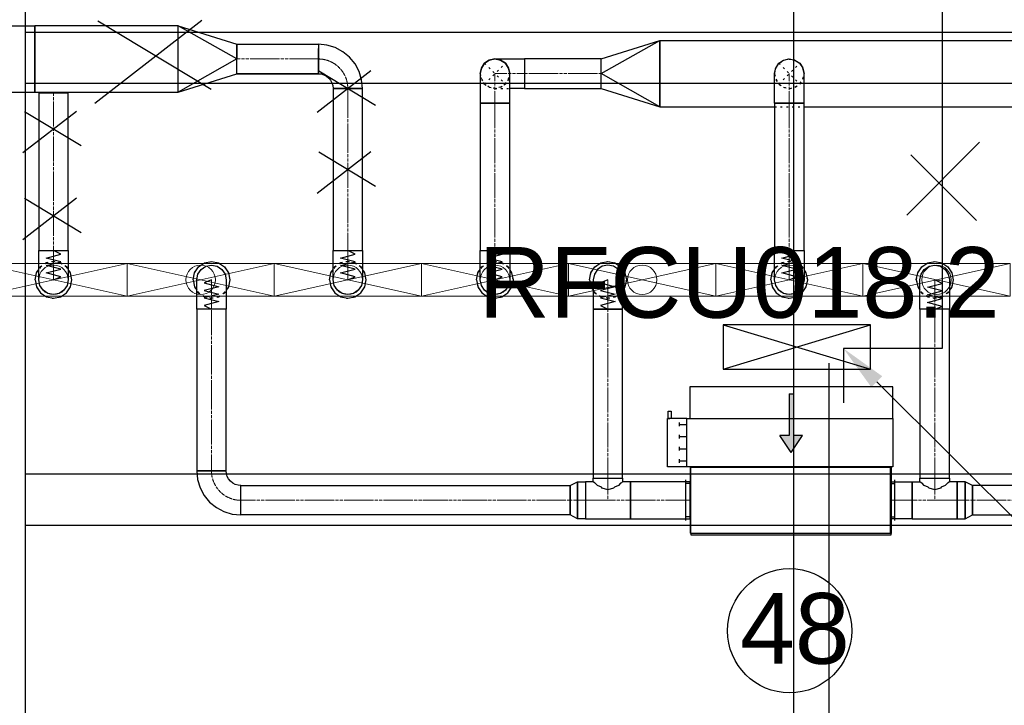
# Model space of a CAD drawing. Header units: centimetres. Extents: x -149939 to 48626, y -46000 to 152985.
# Tile 189 of 256: x -21797 to -15107, y 59107 to 63763. Entities that reach past the tile are written whole.
import ezdxf
from ezdxf import colors
from ezdxf.entities.mleader import LeaderData, LeaderLine
from ezdxf.math import Vec2, Vec3

# ---------------------------------------------------------------- set-up
doc = ezdxf.new("R2010")
doc.units = ezdxf.units.CM
doc.header["$LTSCALE"] = 50
doc.header["$PDMODE"] = 35
doc.header["$PDSIZE"] = 0.1
for name, pattern in [('CADVENT_CENTERLINE', [9.9, 7.4, -1, 0.5, -1]), ('CADVENT_HIDDEN', [0.8, 0.25, -0.55]), ('Kondygnacja  -0_5$0$HIDDEN', [9.525, 6.35, -3.175]), ('Kondygnacja  -0_5$0$HIDDEN2', [4.7625, 3.175, -1.5875]), ('Osie rzutów$0$DASHDOT2', [12.7, 6.35, -3.175, 0, -3.175])]:
    doc.linetypes.add(name, pattern=pattern)
doc.layers.get('0').update_dxf_attribs({"color": 8})
doc.layers.get('DEFPOINTS').update_dxf_attribs({"color": 8})
for name, color, linetype in [('01-103-Went PP_poziom-0_5$0$L_Nawiew', 7, 'Continuous'), ('bgde-nawiewDETAILS', 1, 'Continuous'), ('bgde-nawiewEXP', 7, 'Continuous'), ('bgde-nawiewHIDDEN', 250, 'Continuous'), ('bgde-wywiewSOL', 5, 'Continuous'), ('IS_zmiany 2024', 1, 'Continuous'), ('Kondygnacja  -0_5$0$ARCH_KONSTR_POWYŻEJ RZUTU', 8, 'Kondygnacja  -0_5$0$HIDDEN'), ('Kondygnacja  -0_5$0$ARCH_KONSTR_POWYŻEJ RZUTU_IST', 8, 'Kondygnacja  -0_5$0$HIDDEN2'), ('Osie rzutów$0$ARCH_INFO_OSIE_IST', 8, 'Osie rzutów$0$DASHDOT2'), ('Osie rzutów$0$ARCH_INFO_OSIE_OPISY_IST', 8, 'Continuous')]:
    doc.layers.add(name, color=color, linetype=linetype)
for name, color, linetype, lineweight in [('bgde-nawiewCEN', 7, 'Continuous', 13), ('bgde_nawiewnik', 11, 'Continuous', 5), ('Kondygnacja  -0_5$0$ARCH_INFO_WYMIARY', 8, 'Continuous', 9), ('RFCU', 6, 'Continuous', 30)]:
    doc.layers.add(name, color=color, linetype=linetype, lineweight=lineweight)
doc.styles.add('Arial', font='ARIAL.TTF')
doc.styles.add('Kondygnacja  -0_5$0$Romans', font='Romans.shx', dxfattribs={"width": 0.7})
doc.dimstyles.new('Kondygnacja  -0_5$0$Wymiary 1-100', dxfattribs={"dimtxt": 12, "dimasz": 10, "dimexe": 5, "dimexo": 0, "dimgap": 4, "dimtad": 1, "dimrnd": 0.5, "dimzin": 12, "dimdsep": 46, "dimtxsty": 'Kondygnacja  -0_5$0$Romans', "dimblk": 'Kondygnacja  -0_5$0$_Oblique', "dimcen": 10, "dimdle": 10, "dimclrt": 55, "dimazin": 0, "dimtfac": 1, "dimtmove": 1, "dimatfit": 3, "dimfxl": 8, "dimfxlon": 1, "dimtolj": 1, "dimtzin": 0, "dimarcsym": 0})

# ---------------------------------------------------------------- blocks, each defined once
blk = doc.blocks.new('Osie rzutów')
at = {"layer": 'Osie rzutów$0$ARCH_INFO_OSIE_IST', "ltscale": 10}
blk.add_line((10460, 12510), (10460, 4623.26), dxfattribs=at)
blk = doc.blocks.new('Kondygnacja  -0_5$0$konstrukcja istniejąca -0.5')
at = {"layer": 'Kondygnacja  -0_5$0$ARCH_KONSTR_POWYŻEJ RZUTU_IST', "ltscale": 10}
for points in [[(9938, 10975), (9938, 9825)], [(9938, 10567.89), (10982, 10567.89)], [(10982, 10532.89), (9938, 10532.89)]]:
    blk.add_lwpolyline(points, dxfattribs=at)
at = {"layer": 'Kondygnacja  -0_5$0$ARCH_KONSTR_POWYŻEJ RZUTU_IST', "ltscale": 10, "elevation": 0}
for points in [[(9938, 10867.89), (10982, 10867.89)], [(10982, 10832.89), (9938, 10832.89)]]:
    blk.add_lwpolyline(points, dxfattribs=at)
blk = doc.blocks.new('Kondygnacja  -0_5$0$_Oblique')
at = {"color": 0, "linetype": 'ByBlock', "lineweight": -2}
blk.add_line((-0.5, -0.5), (0.5, 0.5), dxfattribs=at)
blk = doc.blocks.new('*D212')
at = {"layer": 'DEFPOINTS', "color": 0}
for p in [(-30586.3, 81900), (-30681.1, 12489.5), (9064, 12489.5)]:
    blk.add_point(p, dxfattribs=at)
at = {"layer": 'Kondygnacja  -0_5$0$ARCH_INFO_WYMIARY', "color": 0, "lineweight": -2}
for p, q in [((-30673.1, 81900), (-30686.1, 81900)), ((-30681.1, 81910), (-30681.1, 12479.5)), ((-30673.1, 12489.5), (-30686.1, 12489.5))]:
    blk.add_line(p, q, dxfattribs=at)
at = {"layer": 'Kondygnacja  -0_5$0$ARCH_INFO_WYMIARY', "color": 0, "linetype": 'ByBlock', "lineweight": -2, "xscale": 10, "yscale": 10, "zscale": 10}
for p, rotation in [((-30681.1, 81900), 90), ((-30681.1, 12489.5), 270)]:
    blk.add_blockref('Kondygnacja  -0_5$0$_Oblique', p, dxfattribs=dict(at, rotation=rotation))
at = {"layer": 'Kondygnacja  -0_5$0$ARCH_INFO_WYMIARY', "color": 55, "insert": (-30691.1, 47194.8), "char_height": 12, "attachment_point": 5, "rotation": 90, "style": 'Kondygnacja  -0_5$0$Romans'}
blk.add_mtext('\\A1;69410.5', dxfattribs=at)
blk = doc.blocks.new('A$C066D7839')
at = {"layer": 'bgde_nawiewnik', "color": 7}
for p, q in [((-50, -11.15), (-50, 11.15)), ((-50, 11.15), (50, 11.15)), ((-50, -11.15), (50, 11.15)), ((50, -11.15), (-50, 11.15)), ((50, 11.15), (50, -11.15)), ((50, -11.15), (-50, -11.15))]:
    blk.add_line(p, q, dxfattribs=at)
blk.add_circle((0, 0), 10, dxfattribs=at)
blk = doc.blocks.new('A$C5B3E7367')
at = {"layer": '01-103-Went PP_poziom-0_5$0$L_Nawiew'}
h = blk.add_hatch(color=256, dxfattribs=at)
h.paths.add_polyline_path([(215, 704), (215, 674), (331.7, 674), (331.7, 612.1), (445.9, 689), (331.7, 765.9), (331.7, 704)])
h.paths.add_polyline_path([(48.3, 704), (48.3, 674), (215, 674), (215, 704)])
for p, q in [((215, 1525), (165, 1525)), ((165, 1525), (165, 1505)), ((165, 1505), (215, 1505)), ((215, 1400), (215, 1530)), ((545, 1530), (215, 1530)), ((215, 1530), (215, 1515)), ((545, 1400), (545, 1530)), ((243.8, 1452), (268.8, 1452)), ((256.2, 1452), (256.2, 1400)), ((326.2, 1452), (351.2, 1452)), ((338.8, 1452), (338.8, 1400)), ((408.8, 1452), (433.8, 1452)), ((421.2, 1452), (421.2, 1400)), ((491.2, 1452), (516.2, 1452)), ((503.8, 1452), (503.8, 1400)), ((0, 1378), (215, 1378)), ((0, 0), (0, 1378)), ((545, 1400), (215, 1400)), ((215, 1400), (215, 1378)), ((215, 1378), (215, 0)), ((545, 0), (545, 1400)), ((445.9, 689), (331.7, 765.9)), ((331.7, 704), (331.7, 765.9)), ((48.3, 704), (331.7, 704)), ((48.3, 704), (48.3, 674)), ((48.3, 674), (331.7, 674)), ((445.9, 689), (331.7, 612.1)), ((331.7, 612.1), (331.7, 674)), ((215, 0), (0, 0)), ((215, 0), (545, 0))]:
    blk.add_line(p, q, dxfattribs=at)
blk = doc.blocks.new('A$C53CA46B8')
at = {"layer": 'bgde-wywiewSOL'}
for p, q in [((200.4, 481.1), (-249.6, 481.1)), ((-249.6, 481.1), (-249.6, -878.9)), ((112.9, 511.1), (-162.1, 511.1)), ((-137.1, 481.1), (-137.1, 511.1)), ((87.9, 481.1), (87.9, 511.1)), ((200.4, 481.1), (200.4, -878.9)), ((200.4, -878.9), (-249.6, -878.9)), ((112.9, -908.9), (-162.1, -908.9)), ((-137.1, -878.9), (-137.1, -908.9)), ((87.9, -878.9), (87.9, -908.9))]:
    blk.add_line(p, q, dxfattribs=at)
at = {"layer": '01-103-Went PP_poziom-0_5$0$L_Nawiew'}
blk.add_blockref('A$C5B3E7367', (-794.6, -893.9), dxfattribs=at)

msp = doc.modelspace()

# ---------------------------------------------------------------- linework, layer by layer
at = {"layer": 'bgde-nawiewCEN', "linetype": 'CADVENT_CENTERLINE', "ltscale": 0.06}
for p, q in [((-20320.855, 63496.017), (-19767.838, 63496.017)), ((-18567.838, 63196.213), (-18567.838, 63396.213)), ((-18367.838, 63396.213), (-18567.838, 63396.213)), ((-18367.838, 63396.213), (-17847.16, 63396.213)), ((-16567.838, 63196.213), (-16567.838, 63396.213)), ((-19567.838, 63296.017), (-19567.838, 62196.041)), ((-21567.838, 63271.017), (-21567.838, 63267.017)), ((-21567.838, 63267.017), (-21567.838, 62196.041)), ((-18567.838, 63196.213), (-18567.838, 62196.041)), ((-16567.838, 63196.213), (-16567.838, 62196.041)), ((-21567.838, 62196.041), (-21567.838, 62177.345)), ((-21567.838, 62177.345), (-21567.838, 62126.234)), ((-19567.838, 62196.041), (-19567.838, 62177.345)), ((-19567.838, 62177.345), (-19567.838, 62126.234)), ((-18567.838, 62196.041), (-18567.838, 62177.345)), ((-18567.838, 62177.345), (-18567.838, 62126.234)), ((-16567.838, 62196.041), (-16567.838, 62177.345)), ((-16567.838, 62177.345), (-16567.838, 62126.234)), ((-21567.838, 62126.234), (-21567.838, 62098.441)), ((-21567.838, 62098.441), (-21567.838, 62074.915)), ((-19567.838, 62126.234), (-19567.838, 62098.441)), ((-19567.838, 62098.441), (-19567.838, 62074.915)), ((-18567.838, 62126.234), (-18567.838, 62098.441)), ((-18567.838, 62098.441), (-18567.838, 62074.915)), ((-16567.838, 62126.234), (-16567.838, 62098.441)), ((-16567.838, 62098.441), (-16567.838, 62074.915)), ((-21567.838, 62074.915), (-21567.838, 62055.3)), ((-21567.838, 62055.3), (-21567.838, 62039.241)), ((-21567.838, 62039.241), (-21567.838, 62026.382)), ((-21567.838, 62026.382), (-21567.838, 62016.367)), ((-19567.838, 62074.915), (-19567.838, 62055.3)), ((-19567.838, 62055.3), (-19567.838, 62039.241)), ((-19567.838, 62039.241), (-19567.838, 62026.382)), ((-19567.838, 62026.382), (-19567.838, 62016.367)), ((-18567.838, 62074.915), (-18567.838, 62055.3)), ((-18567.838, 62055.3), (-18567.838, 62039.241)), ((-18567.838, 62039.241), (-18567.838, 62026.382)), ((-18567.838, 62026.382), (-18567.838, 62016.367)), ((-16567.838, 62074.915), (-16567.838, 62055.3)), ((-16567.838, 62055.3), (-16567.838, 62039.241)), ((-16567.838, 62039.241), (-16567.838, 62026.382)), ((-16567.838, 62026.382), (-16567.838, 62016.367)), ((-21567.838, 62016.367), (-21567.838, 62008.841)), ((-21567.838, 62008.841), (-21567.838, 62003.448)), ((-21567.838, 62003.448), (-21567.838, 61999.834)), ((-21567.838, 61999.834), (-21567.838, 61997.641)), ((-21567.838, 61997.641), (-21567.838, 61996.515)), ((-21567.838, 61996.515), (-21567.838, 61996.041)), ((-20494.245, 61995.567), (-20494.245, 61996.041)), ((-20494.245, 61994.441), (-20494.245, 61995.567)), ((-20494.245, 61992.248), (-20494.245, 61994.441)), ((-20494.245, 61988.634), (-20494.245, 61992.248)), ((-20494.245, 61983.241), (-20494.245, 61988.634)), ((-20494.245, 61975.715), (-20494.245, 61983.241)), ((-20494.245, 61965.7), (-20494.245, 61975.715)), ((-20494.245, 61952.841), (-20494.245, 61965.7)), ((-19567.838, 62016.367), (-19567.838, 62008.841)), ((-19567.838, 62008.841), (-19567.838, 62003.448)), ((-19567.838, 62003.448), (-19567.838, 61999.834)), ((-19567.838, 61999.834), (-19567.838, 61997.641)), ((-19567.838, 61997.641), (-19567.838, 61996.515)), ((-19567.838, 61996.515), (-19567.838, 61996.041)), ((-18567.838, 62016.367), (-18567.838, 62008.841)), ((-18567.838, 62008.841), (-18567.838, 62003.448)), ((-18567.838, 62003.448), (-18567.838, 61999.834)), ((-18567.838, 61999.834), (-18567.838, 61997.641)), ((-18567.838, 61997.641), (-18567.838, 61996.515)), ((-18567.838, 61996.515), (-18567.838, 61996.041)), ((-17800.015, 61995.567), (-17800.015, 61996.041)), ((-17800.015, 61994.441), (-17800.015, 61995.567)), ((-17800.015, 61992.248), (-17800.015, 61994.441)), ((-17800.015, 61988.634), (-17800.015, 61992.248)), ((-17800.015, 61983.241), (-17800.015, 61988.634)), ((-17800.015, 61975.715), (-17800.015, 61983.241)), ((-17800.015, 61965.7), (-17800.015, 61975.715)), ((-17800.015, 61952.841), (-17800.015, 61965.7)), ((-16567.838, 62016.367), (-16567.838, 62008.841)), ((-16567.838, 62008.841), (-16567.838, 62003.448)), ((-16567.838, 62003.448), (-16567.838, 61999.834)), ((-16567.838, 61999.834), (-16567.838, 61997.641)), ((-16567.838, 61997.641), (-16567.838, 61996.515)), ((-16567.838, 61996.515), (-16567.838, 61996.041)), ((-15579.634, 61996.041), (-15579.634, 61995.567)), ((-15579.634, 61995.567), (-15579.634, 61994.441)), ((-15579.634, 61994.441), (-15579.634, 61992.248)), ((-15579.634, 61992.248), (-15579.634, 61988.634)), ((-15579.634, 61988.634), (-15579.634, 61983.241)), ((-15579.634, 61983.241), (-15579.634, 61975.715)), ((-15579.634, 61975.715), (-15579.634, 61965.7)), ((-15579.634, 61965.7), (-15579.634, 61952.841)), ((-20494.245, 61936.782), (-20494.245, 61952.841)), ((-20494.245, 61917.167), (-20494.245, 61936.782)), ((-20494.245, 61893.641), (-20494.245, 61917.167)), ((-20494.245, 61865.848), (-20494.245, 61893.641)), ((-17800.015, 61936.782), (-17800.015, 61952.841)), ((-17800.015, 61917.167), (-17800.015, 61936.782)), ((-17800.015, 61893.641), (-17800.015, 61917.167)), ((-17800.015, 61865.848), (-17800.015, 61893.641)), ((-15579.634, 61952.841), (-15579.634, 61936.782)), ((-15579.634, 61936.782), (-15579.634, 61917.167)), ((-15579.634, 61917.167), (-15579.634, 61893.641)), ((-15579.634, 61893.641), (-15579.634, 61865.848)), ((-20494.245, 61814.737), (-20494.245, 61865.848)), ((-17800.015, 61814.737), (-17800.015, 61865.848)), ((-15579.634, 61865.848), (-15579.634, 61814.737)), ((-20494.245, 61796.041), (-20494.245, 61814.737)), ((-20494.245, 60699.264), (-20494.245, 61796.041)), ((-17800.015, 61796.041), (-17800.015, 61814.737)), ((-17800.015, 60649.264), (-17800.015, 61796.041)), ((-15579.634, 61814.737), (-15579.634, 61796.041)), ((-15579.634, 60649.264), (-15579.634, 61796.041)), ((-17800.015, 60649.264), (-17800.015, 60499.264)), ((-15579.634, 60649.264), (-15579.634, 60499.264)), ((-18056.015, 60499.264), (-20294.245, 60499.264)), ((-17953.015, 60499.264), (-18056.015, 60499.264)), ((-17953.015, 60499.264), (-17800.015, 60499.264)), ((-17800.015, 60499.264), (-17647.015, 60499.264)), ((-17647.015, 60499.264), (-17240.634, 60499.264)), ((-17236.634, 60499.264), (-17240.634, 60499.264)), ((-15876.634, 60499.264), (-15872.634, 60499.264)), ((-15732.634, 60499.264), (-15872.634, 60499.264)), ((-15579.634, 60499.264), (-15732.634, 60499.264)), ((-15426.634, 60499.264), (-15579.634, 60499.264)), ((-15426.634, 60499.264), (-15323.634, 60499.264)), ((-15323.634, 60499.264), (-12767.838, 60499.264))]:
    msp.add_line(p, q, dxfattribs=at)
msp.add_arc((-19767.838, 63296.017), 200, 0, 90, dxfattribs=at)
at = {"layer": 'bgde-nawiewCEN', "linetype": 'CADVENT_CENTERLINE', "ltscale": 0.06, "extrusion": (0, 0, -1)}
msp.add_arc((20294.245, 60699.264), 200, 270, 0, dxfattribs=at)
at = {"layer": 'bgde-nawiewDETAILS', "linetype": 'CADVENT_HIDDEN'}
for p, q in [((-18638.549, 63325.502), (-18497.127, 63466.923)), ((-18638.549, 63466.923), (-18497.127, 63325.502)), ((-16638.549, 63325.502), (-16497.127, 63466.923)), ((-16638.549, 63466.923), (-16497.127, 63325.502))]:
    msp.add_line(p, q, dxfattribs=at)
at = {"layer": 'bgde-nawiewEXP', "linetype": 'Continuous'}
for points in [[(-22165.943, 63271.017), (-20720.855, 63271.017), (-20720.855, 63721.017), (-21695.43, 63721.017), (-21695.43, 63271.017)], [(-22165.943, 63271.017), (-22165.943, 63721.017), (-21695.43, 63721.017)], [(-21695.432, 63271.017), (-21695.432, 63721.017)], [(-20720.855, 63271.017), (-20720.855, 63721.017), (-20320.855, 63596.017), (-20320.855, 63496.017), (-20720.855, 63721.017)], [(-20320.855, 63396.017), (-20320.855, 63596.017), (-19767.838, 63596.017), (-19767.838, 63534.285)], [(-19767.838, 63396.017), (-19748.329, 63394.095), (-19729.57, 63388.405), (-19712.281, 63379.164), (-19697.127, 63366.728), (-19684.691, 63351.574), (-19675.45, 63334.285), (-19669.76, 63315.526), (-19667.838, 63296.017), (-19467.838, 63296.017), (-19473.603, 63354.544), (-19490.674, 63410.822), (-19518.397, 63462.688), (-19555.706, 63508.149), (-19601.167, 63545.458), (-19653.033, 63573.181), (-19709.311, 63590.252), (-19767.838, 63596.017), (-19767.838, 63496.017)], [(-19767.838, 63534.285), (-19767.838, 63566.728)], [(-17847.16, 63296.213), (-17847.16, 63496.213), (-17447.16, 63621.213), (-17447.16, 63171.213), (-17847.16, 63396.213), (-17447.16, 63621.213), (-3417.4, 63621.213), (-3417.4, 63171.213), (-4467.838, 63171.213)], [(-17447.16, 63171.213), (-17447.16, 63621.213)], [(-19767.838, 63496.017), (-19767.838, 63534.285)], [(-19767.838, 63534.285), (-19767.838, 63496.017)], [(-19767.838, 63496.017), (-19767.838, 63457.749)], [(-19767.838, 63396.017), (-19767.838, 63496.017)], [(-19767.838, 63457.749), (-19767.838, 63496.017)], [(-18567.838, 63496.213), (-18367.838, 63496.213), (-18367.838, 63296.213), (-18467.838, 63296.213)], [(-16635.257, 63468.287), (-16610.81, 63486.509), (-16572.985, 63496.08), (-16569.415, 63495.559)], [(-16606.106, 63488.6), (-16567.838, 63496.213), (-16537.934, 63490.264)], [(-16606.106, 63488.6), (-16567.838, 63496.213), (-16529.57, 63488.6), (-16533.108, 63489.304)], [(-16564.546, 63494.849), (-16534.375, 63490.448), (-16500.86, 63470.469), (-16498.705, 63467.576)], [(-19767.838, 63425.306), (-19767.838, 63457.749)], [(-19767.838, 63457.749), (-19767.838, 63425.306)], [(-16667.838, 63196.213), (-16467.838, 63196.213), (-16467.838, 63396.213), (-16475.45, 63434.481), (-16477.454, 63437.48)], [(-16667.838, 63396.213), (-16660.226, 63434.481), (-16660.93, 63430.943)], [(-16667.838, 63196.213), (-16667.838, 63396.213), (-16661.89, 63426.117)], [(-16666.475, 63399.504), (-16662.073, 63429.675), (-16642.094, 63463.19), (-16639.202, 63465.346)], [(-16660.226, 63434.481), (-16638.549, 63466.923), (-16606.106, 63488.6), (-16609.106, 63486.596)], [(-16660.226, 63434.481), (-16638.549, 63466.923), (-16613.197, 63483.863)], [(-16529.57, 63488.6), (-16497.127, 63466.923), (-16480.188, 63441.571)], [(-16529.57, 63488.6), (-16497.127, 63466.923), (-16475.45, 63434.481), (-16467.838, 63396.213)], [(-16495.764, 63463.631), (-16477.542, 63439.185), (-16467.971, 63401.359), (-16468.491, 63397.79)], [(-20320.855, 63396.017), (-19767.838, 63396.017)], [(-19767.838, 63396.017), (-20320.855, 63396.017)], [(-19767.838, 63425.306), (-19767.838, 63403.629)], [(-19767.838, 63396.017), (-19767.838, 63425.306)], [(-17847.16, 63296.213), (-17447.16, 63171.213), (-16667.838, 63171.213)], [(-21667.838, 63267.017), (-21467.838, 63267.017), (-21467.838, 63271.017)], [(-21667.838, 63267.017), (-21667.838, 63271.017)], [(-16467.838, 63171.213), (-14567.838, 63171.213)], [(-20619.245, 61996.041), (-20609.73, 62043.877), (-20582.633, 62084.429), (-20542.08, 62111.526), (-20494.245, 62121.041), (-20446.409, 62111.526), (-20405.856, 62084.429), (-20378.76, 62043.877), (-20369.245, 61996.041), (-20378.76, 61948.206), (-20394.245, 61925.031)], [(-17925.015, 61996.041), (-17915.5, 62043.877), (-17888.404, 62084.429), (-17847.851, 62111.526), (-17800.015, 62121.041), (-17752.18, 62111.526), (-17711.627, 62084.429), (-17684.531, 62043.877), (-17675.015, 61996.041), (-17684.531, 61948.206), (-17700.015, 61925.031)], [(-15704.634, 61996.041), (-15695.119, 62043.877), (-15668.023, 62084.429), (-15627.47, 62111.526), (-15579.634, 62121.041), (-15531.799, 62111.526), (-15491.246, 62084.429), (-15464.149, 62043.877), (-15454.634, 61996.041), (-15464.149, 61948.206), (-15479.634, 61925.031)], [(-21692.838, 61996.041), (-21683.323, 61948.206), (-21656.226, 61907.653), (-21615.674, 61880.556), (-21567.838, 61871.041), (-21520.003, 61880.556), (-21479.45, 61907.653), (-21452.353, 61948.206), (-21442.838, 61996.041), (-21452.353, 62043.877), (-21467.838, 62067.051)], [(-21692.838, 61996.041), (-21683.323, 62043.877), (-21667.838, 62067.051)], [(-19692.838, 61996.041), (-19683.323, 61948.206), (-19656.226, 61907.653), (-19615.674, 61880.556), (-19567.838, 61871.041), (-19520.003, 61880.556), (-19479.45, 61907.653), (-19452.353, 61948.206), (-19442.838, 61996.041), (-19452.353, 62043.877), (-19467.838, 62067.051)], [(-19692.838, 61996.041), (-19683.323, 62043.877), (-19667.838, 62067.051)], [(-18692.838, 61996.041), (-18683.323, 61948.206), (-18656.226, 61907.653), (-18615.674, 61880.556), (-18567.838, 61871.041), (-18520.003, 61880.556), (-18479.45, 61907.653), (-18452.353, 61948.206), (-18442.838, 61996.041), (-18452.353, 62043.877), (-18467.838, 62067.051)], [(-18692.838, 61996.041), (-18683.323, 62043.877), (-18667.838, 62067.051)], [(-16692.838, 61996.041), (-16683.323, 61948.206), (-16656.226, 61907.653), (-16615.674, 61880.556), (-16567.838, 61871.041), (-16520.003, 61880.556), (-16479.45, 61907.653), (-16452.353, 61948.206), (-16442.838, 61996.041), (-16452.353, 62043.877), (-16467.838, 62067.051)], [(-16692.838, 61996.041), (-16683.323, 62043.877), (-16667.838, 62067.051)], [(-20619.245, 61996.041), (-20609.73, 61948.206), (-20594.245, 61925.031)], [(-17925.015, 61996.041), (-17915.5, 61948.206), (-17900.015, 61925.031)], [(-15704.634, 61996.041), (-15695.119, 61948.206), (-15679.634, 61925.031)], [(-17900.015, 60624.264), (-17900.015, 60649.264), (-17700.015, 60649.264), (-17700.015, 60624.264)], [(-17240.634, 60374.264), (-17240.634, 60624.264), (-17236.634, 60624.264)], [(-15876.634, 60374.264), (-15872.634, 60374.264), (-15872.634, 60624.264), (-15876.634, 60624.264)], [(-15732.634, 60374.264), (-15732.634, 60624.264), (-15679.634, 60624.264), (-15679.634, 60649.264), (-15479.634, 60649.264), (-15479.634, 60624.264), (-15487.246, 60616.652), (-15493.639, 60614.749), (-15508.924, 60599.465), (-15535.38, 60587.653), (-15541.366, 60581.667), (-15579.634, 60570.275), (-15617.903, 60581.667), (-15623.889, 60587.653), (-15650.345, 60599.465), (-15665.63, 60614.749), (-15672.022, 60616.652), (-15679.634, 60624.264)], [(-15732.634, 60374.264), (-15426.634, 60374.264), (-15426.634, 60624.264), (-15479.634, 60624.264)], [(-17240.634, 60374.264), (-17236.634, 60374.264)]]:
    msp.add_lwpolyline(points, dxfattribs=at)
for points in [[(-20720.855, 63271.017), (-20320.855, 63396.017), (-20320.855, 63496.017)], [(-18667.838, 63196.213), (-18467.838, 63196.213), (-18467.838, 63396.213), (-18475.45, 63434.481), (-18497.127, 63466.923), (-18529.57, 63488.6), (-18567.838, 63496.213), (-18606.106, 63488.6), (-18638.549, 63466.923), (-18660.226, 63434.481), (-18667.838, 63396.213), (-18667.838, 63235.231)], [(-18667.838, 63396.213), (-18660.226, 63434.481), (-18638.549, 63466.923), (-18606.106, 63488.6), (-18567.838, 63496.213), (-18529.57, 63488.6), (-18497.127, 63466.923), (-18475.45, 63434.481), (-18467.838, 63396.213), (-18475.45, 63434.481), (-18497.127, 63466.923), (-18529.57, 63488.6), (-18567.838, 63496.213), (-18606.106, 63488.6), (-18638.549, 63466.923), (-18660.226, 63434.481)], [(-18367.838, 63296.213), (-17847.16, 63296.213), (-17847.16, 63496.213), (-18367.838, 63496.213), (-18367.838, 63303.825)], [(-19667.838, 62196.041), (-19467.838, 62196.041), (-19467.838, 63296.017), (-19667.838, 63296.017)], [(-21667.838, 62196.041), (-21467.838, 62196.041), (-21467.838, 63267.017), (-21667.838, 63267.017)], [(-18667.838, 62196.041), (-18467.838, 62196.041), (-18467.838, 63196.212), (-18667.838, 63196.212)], [(-16667.838, 62196.041), (-16467.838, 62196.041), (-16467.838, 63196.212), (-16667.838, 63196.212)], [(-21667.838, 61996.041), (-21667.838, 62196.041), (-21467.838, 62196.041), (-21467.838, 61996.041), (-21475.45, 61957.773), (-21497.127, 61925.33), (-21529.57, 61903.653), (-21567.838, 61896.041), (-21606.106, 61903.653), (-21638.549, 61925.33), (-21660.226, 61957.773)], [(-19667.838, 61996.041), (-19667.838, 62196.041), (-19467.838, 62196.041), (-19467.838, 61996.041), (-19475.45, 61957.773), (-19497.127, 61925.33), (-19529.57, 61903.653), (-19567.838, 61896.041), (-19606.106, 61903.653), (-19638.549, 61925.33), (-19660.226, 61957.773)], [(-18667.838, 62003.448), (-18667.838, 62196.041), (-18467.838, 62196.041), (-18467.838, 61996.041), (-18475.45, 61957.773), (-18497.127, 61925.33), (-18529.57, 61903.653), (-18567.838, 61896.041), (-18606.106, 61903.653), (-18638.549, 61925.33), (-18660.226, 61957.773), (-18667.838, 61996.041), (-18667.838, 61999.834)], [(-16667.838, 62026.382), (-16667.838, 62196.041), (-16467.838, 62196.041), (-16467.838, 61996.041), (-16475.45, 61957.773), (-16497.127, 61925.33), (-16529.57, 61903.653), (-16567.838, 61896.041), (-16606.106, 61903.653), (-16638.549, 61925.33), (-16660.226, 61957.773), (-16667.838, 61996.041), (-16667.838, 62016.367)], [(-20594.245, 60699.264), (-20394.245, 60699.264), (-20394.245, 61796.041), (-20594.245, 61796.041), (-20594.245, 61996.041), (-20586.633, 62034.309), (-20564.955, 62066.752), (-20532.513, 62088.429), (-20494.245, 62096.041), (-20455.976, 62088.429), (-20423.534, 62066.752), (-20401.857, 62034.309), (-20394.245, 61996.041), (-20394.245, 61796.041), (-20594.245, 61796.041)], [(-17900.015, 61796.041), (-17700.015, 61796.041), (-17700.015, 61996.041), (-17707.628, 62034.309), (-17729.305, 62066.752), (-17761.747, 62088.429), (-17800.015, 62096.041), (-17838.284, 62088.429), (-17870.726, 62066.752), (-17892.403, 62034.309), (-17900.015, 61996.041), (-17900.015, 61814.737)], [(-15679.634, 61796.041), (-15679.634, 61996.041), (-15672.022, 62034.309), (-15650.345, 62066.752), (-15617.903, 62088.429), (-15579.634, 62096.041), (-15541.366, 62088.429), (-15508.924, 62066.752), (-15487.246, 62034.309), (-15479.634, 61996.041), (-15479.634, 61796.041), (-15672.022, 61796.041)], [(-17900.015, 60649.264), (-17700.015, 60649.264), (-17700.015, 61796.041), (-17900.015, 61796.041)], [(-15679.634, 60649.264), (-15479.634, 60649.264), (-15479.634, 61796.041), (-15679.634, 61796.041)], [(-20594.245, 60699.264), (-20588.48, 60640.737), (-20571.409, 60584.459), (-20543.686, 60532.593), (-20506.377, 60487.132), (-20460.916, 60449.823), (-20409.05, 60422.1), (-20352.772, 60405.029), (-20294.245, 60399.264), (-20294.245, 60599.264), (-20313.754, 60601.186), (-20332.513, 60606.876), (-20349.802, 60616.117), (-20364.955, 60628.554), (-20377.392, 60643.707), (-20386.633, 60660.996), (-20392.323, 60679.755), (-20394.245, 60699.264), (-20586.633, 60699.264)], [(-17236.634, 60264.264), (-15876.634, 60264.264), (-15876.634, 60274.264), (-17236.634, 60274.264), (-17236.634, 60724.264), (-15876.634, 60724.264), (-15876.634, 60274.264), (-17236.634, 60274.264)], [(-18056.015, 60399.264), (-18056.015, 60599.264), (-18007.858, 60624.264), (-18007.858, 60374.264)], [(-18007.858, 60374.264), (-18007.858, 60624.264), (-17953.016, 60624.264), (-17953.016, 60374.264)], [(-17953.015, 60374.264), (-17647.015, 60374.264), (-17647.015, 60624.264), (-17700.015, 60624.264), (-17707.628, 60616.652), (-17714.02, 60614.749), (-17729.305, 60599.465), (-17755.761, 60587.653), (-17761.747, 60581.667), (-17800.015, 60570.275), (-17838.284, 60581.667), (-17844.27, 60587.653), (-17870.726, 60599.465), (-17886.011, 60614.749), (-17892.403, 60616.652), (-17900.015, 60624.264), (-17953.015, 60624.264), (-17953.015, 60383.779)], [(-17647.015, 60374.264), (-17240.635, 60374.264), (-17240.635, 60624.264), (-17647.015, 60624.264), (-17647.015, 60383.779)], [(-15872.634, 60374.264), (-15872.634, 60624.264), (-15732.635, 60624.264), (-15732.635, 60374.264)], [(-15426.634, 60374.264), (-15371.792, 60374.264), (-15371.792, 60624.264), (-15426.634, 60624.264), (-15426.634, 60383.779)], [(-15371.791, 60374.264), (-15323.634, 60399.264), (-15323.634, 60599.264), (-15371.791, 60624.264), (-15371.791, 60383.779)], [(-20294.245, 60399.264), (-20294.245, 60599.264), (-18056.016, 60599.264), (-18056.016, 60399.264)], [(-15323.634, 60399.264), (-12767.838, 60399.264), (-12767.838, 60599.264), (-15323.634, 60599.264), (-15323.634, 60406.876)]]:
    msp.add_lwpolyline(points, close=True, dxfattribs=at)
at = {"layer": 'bgde-nawiewEXP'}
for points in [[(-21567.838, 61996.041), (-21517.838, 62017.339), (-21617.838, 62042.701), (-21517.838, 62067.921), (-21617.838, 62093.206), (-21517.838, 62118.741), (-21617.838, 62144.1), (-21517.838, 62169.559), (-21567.838, 62196.041)], [(-19567.838, 61996.041), (-19517.838, 62017.339), (-19617.838, 62042.701), (-19517.838, 62067.921), (-19617.838, 62093.206), (-19517.838, 62118.741), (-19617.838, 62144.1), (-19517.838, 62169.559), (-19567.838, 62196.041)], [(-18567.838, 61996.041), (-18517.838, 62017.339), (-18617.838, 62042.701), (-18517.838, 62067.921), (-18617.838, 62093.206), (-18517.838, 62118.741), (-18617.838, 62144.1), (-18517.838, 62169.559), (-18567.838, 62196.041)], [(-16567.838, 61996.041), (-16517.838, 62017.339), (-16617.838, 62042.701), (-16517.838, 62067.921), (-16617.838, 62093.206), (-16517.838, 62118.741), (-16617.838, 62144.1), (-16517.838, 62169.559), (-16567.838, 62196.041)], [(-20494.245, 61996.041), (-20544.245, 61974.743), (-20444.245, 61949.382), (-20544.245, 61924.161), (-20444.245, 61898.876), (-20544.245, 61873.341), (-20444.245, 61847.982), (-20544.245, 61822.523), (-20494.245, 61796.041)], [(-17800.015, 61996.041), (-17850.015, 61974.743), (-17750.015, 61949.382), (-17850.015, 61924.161), (-17750.015, 61898.876), (-17850.015, 61873.341), (-17750.015, 61847.982), (-17850.015, 61822.523), (-17800.015, 61796.041)], [(-15579.634, 61796.041), (-15529.634, 61816.137), (-15629.634, 61842.233), (-15529.634, 61868.265), (-15629.634, 61894.526), (-15529.634, 61920.598), (-15629.634, 61946.018), (-15529.634, 61971.041), (-15579.634, 61996.041)]]:
    msp.add_lwpolyline(points, dxfattribs=at)
at = {"layer": 'bgde-nawiewHIDDEN', "linetype": 'CADVENT_HIDDEN'}
for points in [[(-21695.43, 63271.017), (-21695.428, 63271.017), (-21695.428, 63721.017), (-21695.43, 63721.017)], [(-16569.415, 63495.559), (-16564.546, 63494.849)], [(-16661.89, 63426.117), (-16660.93, 63430.943)], [(-16639.202, 63465.346), (-16635.257, 63468.287)], [(-16613.197, 63483.863), (-16609.106, 63486.596)], [(-16537.934, 63490.264), (-16533.108, 63489.304)], [(-16498.705, 63467.576), (-16495.764, 63463.631)], [(-16480.188, 63441.571), (-16477.454, 63437.48)], [(-16667.838, 63396.213), (-16660.226, 63357.944), (-16638.549, 63325.502), (-16606.106, 63303.825), (-16567.838, 63296.213), (-16529.57, 63303.825), (-16497.127, 63325.502), (-16475.45, 63357.944), (-16467.838, 63396.213)], [(-16667.706, 63391.066), (-16666.475, 63399.504)], [(-16667.706, 63391.066), (-16658.134, 63353.24), (-16634.816, 63321.956), (-16601.301, 63301.978), (-16562.692, 63296.345), (-16524.866, 63305.916), (-16493.582, 63329.235), (-16473.603, 63362.75), (-16468.491, 63397.79)], [(-18567.838, 63296.213), (-18467.838, 63296.213)], [(-21667.838, 63271.017), (-21467.838, 63271.017)], [(-16667.838, 63171.213), (-16467.838, 63171.213)], [(-21692.838, 61996.041), (-21683.323, 61948.206), (-21656.226, 61907.653), (-21615.674, 61880.556), (-21567.838, 61871.041), (-21520.003, 61880.556), (-21479.45, 61907.653), (-21452.353, 61948.206), (-21442.838, 61996.041), (-21452.353, 62043.877), (-21479.45, 62084.429), (-21520.003, 62111.526), (-21567.838, 62121.041), (-21615.674, 62111.526), (-21656.226, 62084.429), (-21667.838, 62067.051)], [(-21692.838, 61996.041), (-21683.323, 62043.877), (-21656.226, 62084.429), (-21615.674, 62111.526), (-21567.838, 62121.041), (-21520.003, 62111.526), (-21479.45, 62084.429), (-21467.838, 62067.051)], [(-20619.245, 61996.041), (-20609.73, 62043.877), (-20582.633, 62084.429), (-20542.08, 62111.526), (-20494.245, 62121.041), (-20446.409, 62111.526), (-20405.856, 62084.429), (-20378.76, 62043.877), (-20369.245, 61996.041), (-20378.76, 61948.206), (-20405.856, 61907.653), (-20446.409, 61880.556), (-20494.245, 61871.041), (-20542.08, 61880.556), (-20582.633, 61907.653), (-20542.08, 61880.556), (-20494.245, 61871.041), (-20446.409, 61880.556), (-20405.856, 61907.653), (-20394.245, 61925.031)], [(-19692.838, 61996.041), (-19683.323, 61948.206), (-19656.226, 61907.653), (-19615.674, 61880.556), (-19567.838, 61871.041), (-19520.003, 61880.556), (-19479.45, 61907.653), (-19452.353, 61948.206), (-19442.838, 61996.041), (-19452.353, 62043.877), (-19479.45, 62084.429), (-19520.003, 62111.526), (-19567.838, 62121.041), (-19615.674, 62111.526), (-19656.226, 62084.429), (-19667.838, 62067.051)], [(-19692.838, 61996.041), (-19683.323, 62043.877), (-19656.226, 62084.429), (-19615.674, 62111.526), (-19567.838, 62121.041), (-19520.003, 62111.526), (-19479.45, 62084.429), (-19467.838, 62067.051)], [(-18692.838, 61996.041), (-18683.323, 61948.206), (-18656.226, 61907.653), (-18615.674, 61880.556), (-18567.838, 61871.041), (-18520.003, 61880.556), (-18479.45, 61907.653), (-18452.353, 61948.206), (-18442.838, 61996.041), (-18452.353, 62043.877), (-18479.45, 62084.429), (-18520.003, 62111.526), (-18567.838, 62121.041), (-18615.674, 62111.526), (-18656.226, 62084.429), (-18667.838, 62067.051)], [(-18692.838, 61996.041), (-18683.323, 62043.877), (-18656.226, 62084.429), (-18615.674, 62111.526), (-18567.838, 62121.041), (-18520.003, 62111.526), (-18479.45, 62084.429), (-18467.838, 62067.051)], [(-17925.015, 61996.041), (-17915.5, 62043.877), (-17888.404, 62084.429), (-17847.851, 62111.526), (-17800.015, 62121.041), (-17752.18, 62111.526), (-17711.627, 62084.429), (-17684.531, 62043.877), (-17675.015, 61996.041), (-17684.531, 61948.206), (-17711.627, 61907.653), (-17752.18, 61880.556), (-17800.015, 61871.041), (-17847.851, 61880.556), (-17888.404, 61907.653), (-17847.851, 61880.556), (-17800.015, 61871.041), (-17752.18, 61880.556), (-17711.627, 61907.653), (-17700.015, 61925.031)], [(-16692.838, 61996.041), (-16683.323, 61948.206), (-16656.226, 61907.653), (-16615.674, 61880.556), (-16567.838, 61871.041), (-16520.003, 61880.556), (-16479.45, 61907.653), (-16452.353, 61948.206), (-16442.838, 61996.041), (-16452.353, 62043.877), (-16479.45, 62084.429), (-16520.003, 62111.526), (-16567.838, 62121.041), (-16615.674, 62111.526), (-16656.226, 62084.429), (-16667.838, 62067.051)], [(-16692.838, 61996.041), (-16683.323, 62043.877), (-16656.226, 62084.429), (-16615.674, 62111.526), (-16567.838, 62121.041), (-16520.003, 62111.526), (-16479.45, 62084.429), (-16467.838, 62067.051)], [(-15704.634, 61996.041), (-15695.119, 62043.877), (-15668.023, 62084.429), (-15627.47, 62111.526), (-15579.634, 62121.041), (-15531.799, 62111.526), (-15491.246, 62084.429), (-15464.149, 62043.877), (-15454.634, 61996.041), (-15464.149, 61948.206), (-15491.246, 61907.653), (-15531.799, 61880.556), (-15579.634, 61871.041), (-15627.47, 61880.556), (-15668.023, 61907.653), (-15627.47, 61880.556), (-15579.634, 61871.041), (-15531.799, 61880.556), (-15491.246, 61907.653), (-15479.634, 61925.031)], [(-20619.245, 61996.041), (-20609.73, 61948.206), (-20582.633, 61907.653), (-20594.245, 61925.031)], [(-17925.015, 61996.041), (-17915.5, 61948.206), (-17888.404, 61907.653), (-17900.015, 61925.031)], [(-15704.634, 61996.041), (-15695.119, 61948.206), (-15668.023, 61907.653), (-15679.634, 61925.031)], [(-17236.634, 60374.264), (-17236.634, 60624.264)], [(-15876.634, 60374.264), (-15876.634, 60624.264)]]:
    msp.add_lwpolyline(points, dxfattribs=at)
msp.add_lwpolyline([(-18667.838, 63396.213), (-18660.226, 63357.944), (-18638.549, 63325.502), (-18606.106, 63303.825), (-18567.838, 63296.213), (-18529.57, 63303.825), (-18497.127, 63325.502), (-18475.45, 63357.944), (-18467.838, 63396.213), (-18475.45, 63357.944), (-18497.127, 63325.502), (-18529.57, 63303.825), (-18567.838, 63296.213), (-18606.106, 63303.825), (-18638.549, 63325.502), (-18660.226, 63357.944)], close=True, dxfattribs=at)
at = {"layer": 'IS_zmiany 2024'}
for p, q in [((-21286.453, 63195.393), (-20560.393, 63760.404)), ((-21266.453, 63755.393), (-20495.663, 63290.762)), ((-19774.957, 63134.84), (-19411.927, 63417.345)), ((-19764.957, 63414.84), (-19379.562, 63182.524)), ((-21774.957, 62860), (-21411.927, 63142.505)), ((-21764.957, 63140), (-21379.562, 62907.684)), ((-19774.957, 62584.852), (-19411.927, 62867.357)), ((-19764.957, 62864.852), (-19379.562, 62632.536)), ((-21774.957, 62269.828), (-21411.927, 62552.333)), ((-21764.957, 62549.828), (-21379.562, 62317.512))]:
    msp.add_line(p, q, dxfattribs=at)
at = {"layer": 'RFCU'}
for p, q in [((-15530, 69130), (-15530, 61530)), ((-16016.701, 61690.037), (-17016.701, 61690.037)), ((-17016.701, 61690.037), (-17016.701, 61390.037)), ((-17016.701, 61390.037), (-16016.701, 61690.037)), ((-17016.701, 61690.037), (-16016.701, 61390.037)), ((-16016.701, 61690.037), (-17016.701, 61690.037)), ((-17016.701, 61690.037), (-17016.701, 61390.037)), ((-17016.701, 61390.037), (-16016.701, 61690.037)), ((-17016.701, 61690.037), (-16016.701, 61390.037)), ((-16016.701, 61390.037), (-16016.701, 61690.037)), ((-16016.701, 61390.037), (-16016.701, 61690.037)), ((-15530, 61530), (-16200, 61530)), ((-16200, 61530), (-16200, 61160)), ((-17016.701, 61390.037), (-16016.701, 61390.037)), ((-17016.701, 61390.037), (-16016.701, 61390.037))]:
    msp.add_line(p, q, dxfattribs=at)
at = {"layer": 'RFCU', "color": 94}
for p, q in [((-15275.025, 62930.33), (-15770, 62435.355)), ((-15741.716, 62845.477), (-15296.238, 62400)), ((-16300, 61430), (-16300, 57490))]:
    msp.add_line(p, q, dxfattribs=at)
at = {"layer": 'RFCU'}
msp.add_circle((-16565.719, 59613.031), 421.787, dxfattribs=at)

# ---------------------------------------------------------------- block references
at = {"layer": '01-103-Went PP_poziom-0_5$0$L_Nawiew', "xscale": 10, "yscale": 10, "zscale": 10}
for p in [(-21567.836, 61996.041, 742.119), (-20567.836, 61996.041, 742.119), (-19567.836, 61996.041, 742.119), (-18567.836, 61996.041, 742.119), (-17567.836, 61996.041, 742.119), (-16567.836, 61996.041, 742.119), (-15567.836, 61996.041, 742.119)]:
    msp.add_blockref('A$C066D7839', p, dxfattribs=at)
at = {"layer": '01-103-Went PP_poziom-0_5$0$L_Nawiew', "xscale": -1, "rotation": 90}
msp.add_blockref('A$C53CA46B8', (-16759.011, 60475.569, 210.499), dxfattribs=at)
at = {"layer": 'Kondygnacja  -0_5$0$ARCH_KONSTR_POWYŻEJ RZUTU', "xscale": 10, "yscale": 10, "zscale": 10}
msp.add_blockref('Kondygnacja  -0_5$0$konstrukcja istniejąca -0.5', (-121140, -45000), dxfattribs=at)
at = {"layer": 'Osie rzutów$0$ARCH_INFO_OSIE_OPISY_IST', "color": 30, "xscale": 10, "yscale": 10, "zscale": 10}
msp.add_blockref('Osie rzutów', (-121140, -45000), dxfattribs=at)

# ---------------------------------------------------------------- texts
at = {"layer": 'RFCU', "char_height": 480, "attachment_point": 1, "style": 'Arial'}
for s, insert, width in [('RFCU018.2', (-18678.737, 62218.652), 10742.22846), ('48', (-16902.847, 59869.127), 727.77721)]:
    msp.add_mtext(s, dxfattribs=dict(at, insert=insert, width=width))

# ---------------------------------------------------------------- dimensions: what is measured, and where the dimension line sits
at = {"layer": 'Kondygnacja  -0_5$0$ARCH_INFO_WYMIARY'}
dim = msp.add_linear_dim(base=(-30681.114, 12489.5), p1=(-30586.301, 81900), p2=(9064, 12489.5), angle=90, dimstyle='Kondygnacja  -0_5$0$Wymiary 1-100', dxfattribs=at)
dim.commit()
dim.dimension.update_dxf_attribs({"geometry": '*D212', "text_midpoint": (-30691.114, 47194.75)})

# ---------------------------------------------------------------- leaders
at = {"layer": 'RFCU', "color": 94, "lineweight": 0}
ml = msp.add_multileader_mtext('Standard', dxfattribs=at)
ml.set_content('{\\fArial CE|b0|i0|c238|p34;\\C94;Odłączenie od szafki RFCU018.2 klimakonwektora 56\\Pz podłączeniem klimakonwektora 40}')
ml.set_leader_properties()
ml.build(insert=Vec2(0, 0))
ml.multileader.update_dxf_attribs({"text_right_attachment_type": 6, "dogleg_length": 0.36, "arrow_head_size": 320})
ctx = ml.context
ctx.base_point, ctx.char_height, ctx.arrow_head_size, ctx.plane_origin = Vec3(-13622, 58963.342, 742.119), 300, 320, Vec3(-17376.627, 61752.707, 742.119)
ctx.right_attachment = 6
notes = []
notes.append((ctx, [(1, (1, 1, 0), (-13622.36, 58963.342, 742.119), (1, 0), 0.36, [(0, [(-16200, 61530, 742.119)], 0, []), (1, [(-16070, 57480, 742.119)], 0, [])])]))
ctx.mtext.insert, ctx.mtext.flow_direction = Vec3(-13620, 59160, 742.119), 5
for ctx, leaders in notes:
    for number, flags, end, landing, length, lines in leaders:
        leader = LeaderData()
        leader.index, (leader.has_last_leader_line, leader.has_dogleg_vector, leader.attachment_direction) = number, flags
        leader.last_leader_point, leader.dogleg_vector, leader.dogleg_length = Vec3(end), Vec3(landing), length
        for number, points, colour, breaks in lines:
            line = LeaderLine()
            line.index, line.vertices, line.color, line.breaks = number, Vec3.list(points), colors.encode_raw_color(colour), breaks
            leader.lines.append(line)
        ctx.leaders.append(leader)

doc.saveas('drawing.dxf')
